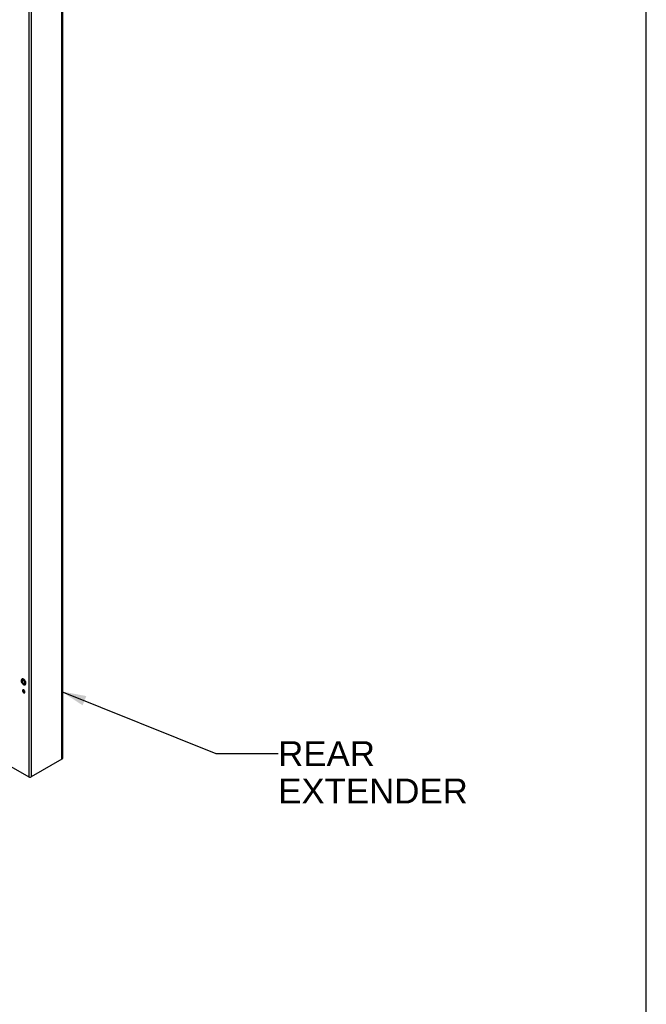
# Model space of a CAD drawing. Header units: inches. Extents: x 5 to 265, y 5 to 171.
# Tile 128 of 212: x 224 to 264, y 60 to 124. Entities that reach past the tile are written whole.
import ezdxf

# ---------------------------------------------------------------- set-up
doc = ezdxf.new("R2010")
doc.units = ezdxf.units.IN
doc.header["$LTSCALE"] = 14.96
doc.header["$MEASUREMENT"] = 0
doc.layers.get('0').update_dxf_attribs({"linetype": 'CONTINUOUS'})
doc.layers.add('03_ALL_AXES', color=7, linetype='CONTINUOUS')
doc.layers.add('09_ALL_DETAIL_ITEMS', color=7, linetype='CONTINUOUS')
doc.styles.get("Standard").update_dxf_attribs({"font": 'arial.ttf'})
doc.dimstyles.get("Standard").update_dxf_attribs({"dimtxt": 1.6, "dimasz": 1.6, "dimexe": 0.06, "dimexo": 0.0625, "dimgap": 0.09, "dimtad": 0, "dimtih": 1, "dimtoh": 1, "dimdec": 3, "dimzin": 4, "dimdsep": 46, "dimtxsty": 'Standard', "dimblk": '_FILLED', "dimblk1": '_FILLED', "dimblk2": '_FILLED', "dimcen": 0.09, "dimadec": 0, "dimazin": 0, "dimtp": 0.01, "dimtm": 0.01, "dimtfac": 1, "dimtdec": 3, "dimtofl": 0, "dimtmove": 0, "dimatfit": 3, "dimldrblk": '_FILLED', "dimfxl": 0, "dimtolj": 1, "dimtzin": 4, "dimarcsym": 0})

# ---------------------------------------------------------------- blocks, each defined once
blk = doc.blocks.new('_FILLED')
at = {"color": 0, "linetype": 'ByBlock'}
blk.add_solid([(0, 0), (-1, 0.2), (-1, -0.2)], dxfattribs=at)

msp = doc.modelspace()

# ---------------------------------------------------------------- linework, layer by layer
at = {"color": 7, "linetype": 'Continuous'}
for p, q in [((264, 8), (264, 171.2)), ((226.4897, 76.0323), (226.4897, 142.169)), ((226.5216, 142.2135), (226.5216, 76.0768)), ((224.3684, 141.0333), (224.3684, 74.8966)), ((224.5226, 141.0333), (224.5226, 74.8966)), ((224.0827, 80.3218), (224.0827, 80.4446)), ((226.4897, 76.0323), (224.5226, 74.8966)), ((223.2063, 75.5675), (224.3684, 74.8966))]:
    msp.add_line(p, q, dxfattribs=at)
for centre, radius, start, end in [((223.9829, 81.0593), 0.0395, 111.123443, 119.980753), ((223.9535, 81.0319), 0.1304, 67.337881, 71.801239), ((223.9481, 81.0097), 0.1802, 62.124236, 65.032695), ((223.8399, 80.8867), 0.3173, 27.569367, 37.108006), ((223.9973, 80.9438), 0.1077, 358.516981, 0.007588), ((224.061, 80.9241), 0.0394, 300.007611, 307.714215), ((224.0191, 80.913), 0.1338, 348.723965, 352.620069), ((224.0026, 80.9187), 0.1781, 354.956576, 357.886678), ((223.9904, 80.9192), 0.1903, 357.864371, 0.014366)]:
    msp.add_arc(centre, radius, start, end, dxfattribs=at)
for points, knots in [([(223.9078, 81.1573), (223.9038, 81.152), (223.8967, 81.1403), (223.8894, 81.1206), (223.8852, 81.0991), (223.8843, 81.0841), (223.8843, 81.0765)], [0, 0, 0, 0, 0.2336392, 0.4764551, 0.7313106, 1, 1, 1, 1]), ([(223.8843, 81.0765), (223.8843, 81.0672), (223.8857, 81.048), (223.8912, 81.0192), (223.9001, 80.9899), (223.9122, 80.9609), (223.9271, 80.9327), (223.9446, 80.9062), (223.9641, 80.8818), (223.9786, 80.867), (223.986, 80.8602)], [0, 0, 0, 0, 0.1138308, 0.2338085, 0.3588824, 0.4875154, 0.6178837, 0.7480224, 0.8759853, 1, 1, 1, 1]), ([(223.8908, 81.0675), (223.8908, 81.0727), (223.8912, 81.0829), (223.894, 81.1019), (223.8984, 81.1154), (223.9025, 81.1234)], [0, 0, 0, 0, 0.2730353, 0.5306803, 1, 1, 1, 1]), ([(223.9849, 80.8678), (223.978, 80.8741), (223.9647, 80.8878), (223.9466, 80.9104), (223.9304, 80.9352), (223.9166, 80.9613), (223.9054, 80.9882), (223.8971, 81.0152), (223.892, 81.0416), (223.8908, 81.0591), (223.8908, 81.0675)], [0, 0, 0, 0, 0.1239877, 0.2525499, 0.3835892, 0.5148766, 0.6441697, 0.7693333, 0.8884539, 1, 1, 1, 1]), ([(223.9025, 81.1234), (223.905, 81.1283), (223.9108, 81.1374), (223.9222, 81.1486), (223.9358, 81.1564), (223.9458, 81.1592), (223.9509, 81.1601)], [0, 0, 0, 0, 0.2616004, 0.509422, 0.7523006, 1, 1, 1, 1]), ([(223.9568, 81.1856), (223.9519, 81.185), (223.9424, 81.1829), (223.9291, 81.177), (223.9173, 81.1685), (223.9108, 81.1613), (223.9078, 81.1573)], [0, 0, 0, 0, 0.2534245, 0.5000001, 0.7465759, 1, 1, 1, 1]), ([(223.9632, 81.0935), (223.9612, 81.0924), (223.9575, 81.0898), (223.9527, 81.085), (223.9484, 81.0793), (223.945, 81.0727), (223.9422, 81.0654), (223.9395, 81.0544), (223.9388, 81.0457), (223.9388, 81.0397)], [0, 0, 0, 0, 0.1080478, 0.2181319, 0.3321064, 0.4515071, 0.577458, 0.7107194, 1, 1, 1, 1]), ([(223.9388, 81.0397), (223.9388, 81.0349), (223.9395, 81.0251), (223.9421, 81.0101), (223.9464, 80.9947), (223.9522, 80.9792), (223.9595, 80.9641), (223.968, 80.9495), (223.9777, 80.9357), (223.9848, 80.9272), (223.9886, 80.9232)], [0, 0, 0, 0, 0.1109927, 0.2289356, 0.3526063, 0.4805385, 0.6110437, 0.7423323, 0.8725782, 1, 1, 1, 1]), ([(223.9509, 81.1601), (223.9543, 81.1607), (223.9613, 81.1613), (223.972, 81.1609), (223.9831, 81.159), (223.9905, 81.157), (223.9943, 81.1558)], [0, 0, 0, 0, 0.2327866, 0.4758784, 0.7311872, 1, 1, 1, 1]), ([(224.0242, 81.173), (224.0186, 81.1756), (224.0075, 81.1801), (223.9904, 81.1846), (223.9734, 81.1867), (223.9622, 81.1863), (223.9568, 81.1856)], [0, 0, 0, 0, 0.2646926, 0.5184342, 0.7628083, 1, 1, 1, 1]), ([(224.0234, 81.1713), (224.0177, 81.1742), (224.0064, 81.1791), (223.9893, 81.1842), (223.9727, 81.1865), (223.9619, 81.1863), (223.9568, 81.1856)], [0, 0, 0, 0, 0.2759986, 0.5337288, 0.7742574, 1, 1, 1, 1]), ([(224.0195, 81.0891), (224.0151, 81.0915), (224.0063, 81.0954), (223.9929, 81.0989), (223.9821, 81.0993), (223.9742, 81.098), (223.9705, 81.0968), (223.9687, 81.0961)], [0, 0, 0, 0, 0.2846585, 0.5436046, 0.7796833, 0.8913045, 1, 1, 1, 1]), ([(224.0038, 81.1522), (224.0095, 81.1499), (224.0209, 81.1442), (224.0316, 81.1374), (224.0369, 81.1336)], [0, 0, 0, 0, 0.4840106, 1, 1, 1, 1]), ([(224.105, 80.9438), (224.105, 80.9505), (224.1038, 80.9644), (224.0988, 80.9854), (224.0908, 81.0067), (224.0802, 81.0274), (224.0673, 81.0467), (224.0526, 81.0638), (224.0368, 81.0782), (224.0253, 81.0859), (224.0195, 81.0891)], [0, 0, 0, 0, 0.1145311, 0.2382187, 0.3684169, 0.5018703, 0.6350628, 0.7644971, 0.886991, 1, 1, 1, 1]), ([(224.0533, 81.1527), (224.0508, 81.1545), (224.0413, 81.1613), (224.0311, 81.1674), (224.0234, 81.1713)], [0, 0, 0, 0, 0.2592431, 1, 1, 1, 1]), ([(224.0589, 81.1521), (224.0568, 81.1537), (224.0482, 81.1598), (224.0393, 81.1653), (224.0323, 81.169)], [0, 0, 0, 0, 0.2562863, 1, 1, 1, 1]), ([(224.0369, 81.1336), (224.0388, 81.1322), (224.0464, 81.1266), (224.0537, 81.1205), (224.0589, 81.1157)], [0, 0, 0, 0, 0.2437655, 1, 1, 1, 1]), ([(224.0931, 81.1161), (224.087, 81.123), (224.0743, 81.1358), (224.0604, 81.1474), (224.0533, 81.1527)], [0, 0, 0, 0, 0.511813, 1, 1, 1, 1]), ([(224.079, 81.1356), (224.0774, 81.1371), (224.0709, 81.1428), (224.0641, 81.1483), (224.0589, 81.1521)], [0, 0, 0, 0, 0.2541337, 1, 1, 1, 1]), ([(224.0589, 81.1157), (224.065, 81.1101), (224.0769, 81.098), (224.0877, 81.085), (224.0929, 81.0781)], [0, 0, 0, 0, 0.4915208, 1, 1, 1, 1]), ([(224.1318, 81.0721), (224.1243, 81.084), (224.108, 81.1063), (224.089, 81.1264), (224.079, 81.1356)], [0, 0, 0, 0, 0.5088457, 1, 1, 1, 1]), ([(224.0851, 80.8929), (224.0866, 80.8941), (224.0895, 80.8968), (224.0948, 80.903), (224.1001, 80.9127), (224.1039, 80.9261), (224.1048, 80.9359), (224.105, 80.941)], [0, 0, 0, 0, 0.1086727, 0.2201674, 0.4559316, 0.7148277, 1, 1, 1, 1]), ([(224.1281, 81.07), (224.1229, 81.0783), (224.1119, 81.0942), (224.0996, 81.1091), (224.0931, 81.1161)], [0, 0, 0, 0, 0.5050965, 1, 1, 1, 1]), ([(224.1211, 81.0336), (224.1249, 81.0263), (224.1319, 81.0117), (224.1404, 80.9893), (224.1469, 80.9669), (224.1499, 80.952), (224.1509, 80.9446)], [0, 0, 0, 0, 0.2597944, 0.5149059, 0.7624965, 1, 1, 1, 1]), ([(224.1784, 80.9136), (224.1784, 80.9198), (224.1778, 80.9324), (224.1753, 80.9517), (224.1712, 80.9714), (224.1634, 80.9985), (224.15, 81.0321), (224.136, 81.0576), (224.1281, 81.07)], [0, 0, 0, 0, 0.1112967, 0.2280066, 0.3494951, 0.4750647, 0.7348569, 1, 1, 1, 1]), ([(224.1808, 80.9193), (224.1808, 80.9318), (224.1789, 80.951), (224.1736, 80.9764), (224.1661, 81.0027), (224.1531, 81.0353), (224.1394, 81.0601), (224.1318, 81.0721)], [0, 0, 0, 0, 0.231535, 0.3535009, 0.4789143, 0.737149, 1, 1, 1, 1]), ([(224.1509, 80.9446), (224.1513, 80.9421), (224.1525, 80.9327), (224.1531, 80.9231), (224.1531, 80.916)], [0, 0, 0, 0, 0.2576745, 1, 1, 1, 1]), ([(224.0032, 80.8526), (224.0017, 80.8538), (223.9954, 80.8586), (223.9893, 80.8638), (223.9849, 80.8678)], [0, 0, 0, 0, 0.2449222, 1, 1, 1, 1]), ([(223.986, 80.8602), (223.99, 80.8565), (223.9982, 80.8495), (224.0128, 80.8385), (224.0299, 80.8278), (224.0496, 80.8185), (224.0693, 80.8121), (224.0827, 80.81), (224.0893, 80.8096)], [0, 0, 0, 0, 0.1390813, 0.274319, 0.4693743, 0.6549024, 0.8313661, 1, 1, 1, 1]), ([(223.9886, 80.9232), (223.9923, 80.9191), (223.9999, 80.9116), (224.0121, 80.9018), (224.0245, 80.894), (224.0368, 80.8884), (224.0489, 80.8851), (224.0605, 80.8841), (224.0695, 80.8854), (224.0761, 80.8876), (224.0792, 80.8891), (224.0807, 80.89)], [0, 0, 0, 0, 0.1566956, 0.3054939, 0.4448548, 0.5738414, 0.6923203, 0.8011893, 0.902569, 0.9515531, 1, 1, 1, 1]), ([(224.0406, 80.831), (224.0342, 80.8337), (224.0213, 80.8402), (224.0092, 80.8482), (224.0032, 80.8526)], [0, 0, 0, 0, 0.4821685, 1, 1, 1, 1]), ([(224.1504, 80.8868), (224.1491, 80.8804), (224.1456, 80.8681), (224.1385, 80.8541), (224.1313, 80.8448), (224.1254, 80.8387), (224.1189, 80.8336), (224.1119, 80.8294), (224.1042, 80.8261), (224.0961, 80.8238), (224.0876, 80.8226), (224.0755, 80.8222), (224.0595, 80.8243), (224.0469, 80.8284), (224.0406, 80.831)], [0, 0, 0, 0, 0.1368274, 0.2624777, 0.3220326, 0.3799804, 0.4369003, 0.4934274, 0.550219, 0.6079179, 0.6671162, 0.7283293, 0.8582264, 1, 1, 1, 1]), ([(224.0893, 80.8096), (224.0909, 80.8095), (224.0972, 80.8092), (224.1036, 80.8095), (224.1083, 80.8101)], [0, 0, 0, 0, 0.2530117, 1, 1, 1, 1]), ([(224.1083, 80.8101), (224.1131, 80.8107), (224.1227, 80.8128), (224.136, 80.8187), (224.1477, 80.8273), (224.1543, 80.8345), (224.1572, 80.8384)], [0, 0, 0, 0, 0.2534245, 0.5000001, 0.7465759, 1, 1, 1, 1]), ([(224.1531, 80.916), (224.1531, 80.9143), (224.153, 80.9075), (224.1525, 80.9008), (224.1518, 80.8958)], [0, 0, 0, 0, 0.256815, 1, 1, 1, 1]), ([(224.1572, 80.8384), (224.1608, 80.8431), (224.1671, 80.8537), (224.1737, 80.8717), (224.1776, 80.892), (224.1784, 80.9062), (224.1784, 80.9136)], [0, 0, 0, 0, 0.2225219, 0.4618744, 0.7207581, 1, 1, 1, 1]), ([(224.1572, 80.8384), (224.1606, 80.8428), (224.1665, 80.8523), (224.1732, 80.868), (224.1778, 80.8851), (224.1795, 80.897), (224.1801, 80.9031)], [0, 0, 0, 0, 0.2371754, 0.4815389, 0.7352476, 1, 1, 1, 1]), ([(226.511, 76.0498), (226.5096, 76.0481), (226.5034, 76.0413), (226.4958, 76.0358), (226.4897, 76.0323)], [0, 0, 0, 0, 0.2340304, 1, 1, 1, 1]), ([(226.5217, 76.0768), (226.5217, 76.0745), (226.5207, 76.0646), (226.5158, 76.0555), (226.511, 76.0498)], [0, 0, 0, 0, 0.2378469, 1, 1, 1, 1]), ([(224.3684, 74.8966), (224.3913, 74.8834), (224.4455, 74.8729), (224.4997, 74.8834), (224.5226, 74.8966)], [0, 0, 0, 0, 0.5000005, 1, 1, 1, 1])]:
    msp.add_open_spline(points, degree=3, knots=knots, dxfattribs=at)
at = {"layer": '03_ALL_AXES', "color": 7, "linetype": 'Continuous'}
msp.add_line((224.0431, 80.3026), (224.0764, 80.3218), dxfattribs=at)
for centre, start, end in [((224.1819, 80.4718), 201.221994, 218.778282), ((223.9376, 80.3307), 21.221994, 38.778282)]:
    msp.add_arc(centre, 0.1849, start, end, dxfattribs=at)
for points, knots in [([(223.9886, 80.486), (223.98, 80.481), (223.9658, 80.4604), (223.9649, 80.421), (223.9775, 80.3775), (223.9943, 80.3496), (224.0046, 80.3368)], [0, 0, 0, 0, 0.182426, 0.4157933, 0.699097, 1, 1, 1, 1]), ([(224.0077, 80.4909), (224.0063, 80.4885), (224.001, 80.4774), (223.9993, 80.4648), (223.9993, 80.4553)], [0, 0, 0, 0, 0.2267036, 1, 1, 1, 1]), ([(223.9993, 80.4553), (223.9993, 80.4513), (224.0003, 80.4341), (224.0048, 80.4172), (224.0096, 80.4048)], [0, 0, 0, 0, 0.2325665, 1, 1, 1, 1]), ([(224.0431, 80.4806), (224.0399, 80.4825), (224.028, 80.4885), (224.0142, 80.4918), (224.0046, 80.4909)], [0, 0, 0, 0, 0.2777511, 1, 1, 1, 1]), ([(224.0046, 80.3368), (224.0075, 80.3332), (224.0188, 80.3203), (224.0322, 80.3089), (224.0431, 80.3026)], [0, 0, 0, 0, 0.2669896, 1, 1, 1, 1]), ([(224.0378, 80.356), (224.0401, 80.3532), (224.0489, 80.3429), (224.0589, 80.3337), (224.0671, 80.3279)], [0, 0, 0, 0, 0.2612687, 1, 1, 1, 1]), ([(224.0817, 80.4464), (224.0788, 80.45), (224.0675, 80.463), (224.0541, 80.4743), (224.0431, 80.4806)], [0, 0, 0, 0, 0.2669896, 1, 1, 1, 1]), ([(224.0431, 80.3026), (224.0467, 80.3005), (224.0598, 80.294), (224.0753, 80.2909), (224.0857, 80.2929)], [0, 0, 0, 0, 0.2816762, 1, 1, 1, 1]), ([(224.0764, 80.3218), (224.0796, 80.3199), (224.0915, 80.3139), (224.1053, 80.3106), (224.1149, 80.3115)], [0, 0, 0, 0, 0.2777511, 1, 1, 1, 1]), ([(224.1202, 80.3471), (224.1202, 80.3511), (224.1192, 80.3683), (224.1147, 80.3853), (224.1099, 80.3976)], [0, 0, 0, 0, 0.2325665, 1, 1, 1, 1]), ([(224.1118, 80.3116), (224.1132, 80.314), (224.1185, 80.3251), (224.1202, 80.3376), (224.1202, 80.3471)], [0, 0, 0, 0, 0.2267036, 1, 1, 1, 1])]:
    msp.add_open_spline(points, degree=3, knots=knots, dxfattribs=at)
for points in [[(224.0046, 80.4909), (223.9991, 80.4905), (223.9935, 80.4888), (223.9886, 80.486)], [(224.0671, 80.3279), (224.0701, 80.3257), (224.0732, 80.3237), (224.0764, 80.3218)], [(224.0857, 80.2929), (224.0899, 80.2936), (224.094, 80.2951), (224.0976, 80.2972)], [(224.0976, 80.2972), (224.1035, 80.3006), (224.1084, 80.3058), (224.1118, 80.3116)]]:
    msp.add_open_spline(points, degree=3, dxfattribs=at)

# ---------------------------------------------------------------- texts
at = {"layer": '09_ALL_DETAIL_ITEMS', "color": 7, "linetype": 'Continuous'}
for s, p in [('REAR', (240.3759, 75.5908)), ('EXTENDER', (240.3759, 73.1908))]:
    msp.add_text(s, height=1.6, dxfattribs=at).set_placement(p)

# ---------------------------------------------------------------- leaders
msp.add_leader([(226.4565, 80.3878), (236.3759, 76.3908), (240.3759, 76.3908)], dimstyle='Standard', override={"dimtad": 0}, dxfattribs=at)

doc.saveas('drawing.dxf')
